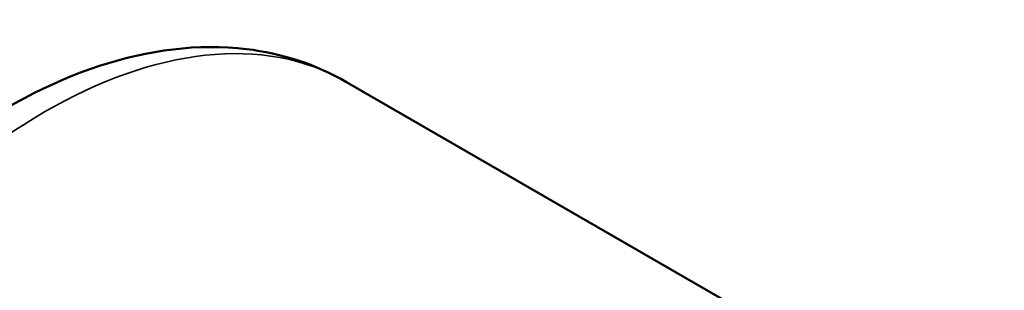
# Model space of a CAD drawing. Header units: inches. Extents: x 1 to 271, y 5 to 171.
# Tile 240 of 256: x 229.74 to 234.63, y 88.68 to 90.03. Entities that reach past the tile are written whole.
import ezdxf

# ---------------------------------------------------------------- set-up
doc = ezdxf.new("R2010")
doc.units = ezdxf.units.IN
doc.header["$LTSCALE"] = 8
doc.header["$MEASUREMENT"] = 0
doc.layers.add('Visible (ANSI)', color=7, linetype='Continuous', lineweight=50)
doc.layers.add('Visible Narrow (ANSI)', color=7, linetype='Continuous', lineweight=35)

msp = doc.modelspace()

# ---------------------------------------------------------------- linework, layer by layer
at = {"layer": 'Visible (ANSI)'}
msp.add_line((234.6338, 87.8308), (231.3669, 89.7169), dxfattribs=at)
msp.add_open_spline([(228.3669, 84.5208), (228.2044, 84.6146), (228.0642, 84.7455), (227.8349, 85.0692), (227.7508, 85.2658), (227.6396, 85.7216), (227.6224, 85.9867), (227.6624, 86.5499), (227.7231, 86.8492), (227.9139, 87.4433), (228.0434, 87.7379), (228.3571, 88.2956), (228.541, 88.5588), (228.948, 89.0311), (229.1713, 89.24), (229.6415, 89.5819), (229.8887, 89.7145), (230.3826, 89.8764), (230.6304, 89.909), (231.045, 89.8593), (231.2151, 89.8046), (231.3669, 89.7169)], degree=3, knots=[3.926991, 3.926991, 3.926991, 3.926991, 4.186374, 4.186374, 4.470278, 4.470278, 4.79767, 4.79767, 5.139421, 5.139421, 5.478469, 5.478469, 5.815605, 5.815605, 6.154267, 6.154267, 6.495998, 6.495998, 6.826296, 6.826296, 7.068583, 7.068583, 7.068583, 7.068583], dxfattribs=at)
at = {"layer": 'Visible Narrow (ANSI)'}
msp.add_ellipse((229.8669, 87.1188), major_axis=(-1.5, -2.5981), ratio=0.57735, start_param=3.141593, end_param=6.283185, dxfattribs=at)

doc.saveas('drawing.dxf')
